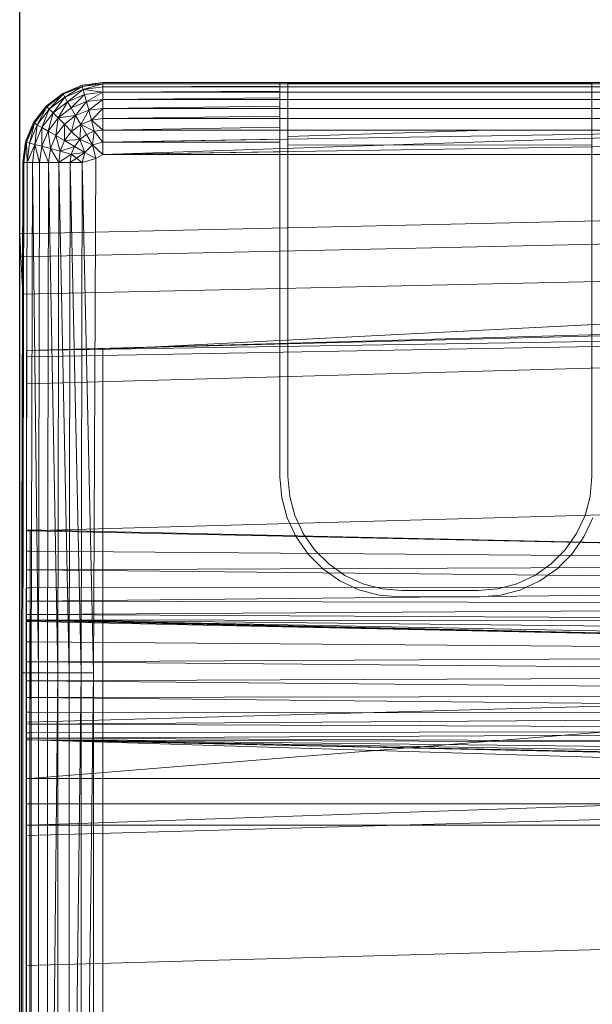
# Model space of a CAD drawing. Header units: metres. Extents: x 391.1 to 427.5, y 12.8 to 28.4.
# Tile 145 of 149: x 407.377 to 407.482, y 26.487 to 26.667. Entities that reach past the tile are written whole.
import ezdxf

# ---------------------------------------------------------------- set-up
doc = ezdxf.new("R2010")
doc.units = ezdxf.units.M
for name, color, linetype, lineweight in [('A-DETL-____-MBND', 7, 'Continuous', 18), ('A-WALL-____-MCUT', 7, 'Continuous', 25), ('A-WALL-____-OTLN', 7, 'Continuous', 25)]:
    doc.layers.add(name, color=color, linetype=linetype, lineweight=lineweight)

# ---------------------------------------------------------------- blocks, each defined once
blk = doc.blocks.new('Family - Evans PA-152028-03_TEL_P0A')
at = {"layer": 'A-WALL-____-MCUT', "color": 253, "true_color": 0xaaaaaa}
blk.add_line((1.66046, 0.2), (0, 0.2), dxfattribs=at)
at = {"layer": 'A-WALL-____-OTLN', "color": 253, "true_color": 0xaaaaaa}
blk.add_line((1.66046, 0.2), (0, 0.2), dxfattribs=at)
blk = doc.blocks.new('Family - Inodor PA-152192-03_TEL_P0A')
at = {"layer": 'A-DETL-____-MBND', "color": 253, "true_color": 0xaaaaaa}
for p, q in [((0.00789, 0.40094), (0.01142, 0.40241)), ((0.00789, 0.40094), (0.01142, 0.40241)), ((0.00789, 0.40094), (0.01142, 0.40241)), ((0.00789, 0.40094), (0.01142, 0.40241)), ((0.01147, 0.40221), (0.00789, 0.40094)), ((0.00789, 0.40094), (0.01147, 0.40221)), ((0.01147, 0.40221), (0.00799, 0.40077)), ((0.00799, 0.40077), (0.01147, 0.40221)), ((0.00799, 0.40077), (0.01147, 0.40221)), ((0.00829, 0.40025), (0.01147, 0.40221)), ((0.00829, 0.40025), (0.01147, 0.40221)), ((0.01142, 0.40241), (0.01521, 0.40291)), ((0.01142, 0.40241), (0.01521, 0.40291)), ((0.01142, 0.40241), (0.01521, 0.40291)), ((0.01142, 0.40241), (0.01521, 0.40291)), ((0.01147, 0.40221), (0.01142, 0.40241)), ((0.01147, 0.40221), (0.01142, 0.40241)), ((0.01147, 0.40221), (0.01142, 0.40241)), ((0.01147, 0.40221), (0.01521, 0.40291)), ((0.01147, 0.40221), (0.01521, 0.40291)), ((0.01521, 0.40271), (0.01147, 0.40221)), ((0.01521, 0.40271), (0.01147, 0.40221)), ((0.01147, 0.40221), (0.01521, 0.40271)), ((0.01163, 0.40164), (0.01147, 0.40221)), ((0.01163, 0.40164), (0.01147, 0.40221)), ((0.01163, 0.40164), (0.01147, 0.40221)), ((0.01163, 0.40164), (0.01521, 0.40271)), ((0.01163, 0.40164), (0.01521, 0.40271)), ((0.01521, 0.40211), (0.01163, 0.40164)), ((0.01521, 0.40211), (0.01163, 0.40164)), ((0.01163, 0.40164), (0.01521, 0.40211)), ((0.01521, 0.40291), (0.15024, 0.40291)), ((0.01521, 0.40291), (0.15024, 0.40291)), ((0.01521, 0.40271), (0.01521, 0.40291)), ((0.01521, 0.40291), (0.15024, 0.40291)), ((0.15024, 0.40291), (0.01521, 0.40291)), ((0.01521, 0.40291), (0.01521, 0.40271)), ((0.01521, 0.40271), (0.01521, 0.40291)), ((0.01521, 0.40271), (0.04768, 0.40275)), ((0.01521, 0.40271), (0.04768, 0.40275)), ((0.15024, 0.40271), (0.01521, 0.40271)), ((0.01521, 0.40211), (0.01521, 0.40271)), ((0.04768, 0.40271), (0.01521, 0.40271)), ((0.01521, 0.40211), (0.01521, 0.40271)), ((0.01521, 0.40271), (0.04768, 0.40271)), ((0.01521, 0.40211), (0.01521, 0.40271)), ((0.01521, 0.40211), (0.04768, 0.40225)), ((0.01521, 0.40211), (0.04768, 0.40225)), ((0.15024, 0.40211), (0.01521, 0.40211)), ((0.01521, 0.40114), (0.01521, 0.40211)), ((0.04768, 0.40211), (0.01521, 0.40211)), ((0.01521, 0.40114), (0.01521, 0.40211)), ((0.01521, 0.40211), (0.04768, 0.40211)), ((0.01521, 0.40114), (0.01521, 0.40211)), ((0.10628, 0.4029), (0.04768, 0.4029)), ((0.04768, 0.4029), (0.04768, 0.40275)), ((0.04768, 0.40271), (0.04768, 0.40275)), ((0.04768, 0.40225), (0.04768, 0.40271)), ((0.04768, 0.40211), (0.04768, 0.40225)), ((0.04768, 0.40137), (0.04768, 0.40211)), ((0.04914, 0.40281), (0.04914, 0.33079)), ((0.04914, 0.40271), (0.04914, 0.40281)), ((0.04914, 0.40281), (0.10482, 0.40281)), ((0.04914, 0.40211), (0.04914, 0.40271)), ((0.10482, 0.40271), (0.04914, 0.40271)), ((0.04914, 0.40114), (0.04914, 0.40211)), ((0.10482, 0.40211), (0.04914, 0.40211)), ((0.10482, 0.33079), (0.10482, 0.40281)), ((0.10482, 0.40281), (0.10482, 0.40271)), ((0.10482, 0.40271), (0.10482, 0.40211)), ((0.10482, 0.40211), (0.10482, 0.40114)), ((0.00485, 0.39862), (0.00789, 0.40094)), ((0.00485, 0.39862), (0.00789, 0.40094)), ((0.00485, 0.39862), (0.00789, 0.40094)), ((0.00485, 0.39862), (0.00789, 0.40094)), ((0.00799, 0.40077), (0.00485, 0.39862)), ((0.00485, 0.39862), (0.00799, 0.40077)), ((0.00799, 0.40077), (0.005, 0.39847)), ((0.005, 0.39847), (0.00799, 0.40077)), ((0.005, 0.39847), (0.00799, 0.40077)), ((0.00542, 0.39805), (0.00799, 0.40077)), ((0.00542, 0.39805), (0.00799, 0.40077)), ((0.00829, 0.40025), (0.00542, 0.39805)), ((0.00829, 0.40025), (0.00542, 0.39805)), ((0.00542, 0.39805), (0.00829, 0.40025)), ((0.00611, 0.39736), (0.00829, 0.40025)), ((0.00611, 0.39736), (0.00829, 0.40025)), ((0.00799, 0.40077), (0.00789, 0.40094)), ((0.00799, 0.40077), (0.00789, 0.40094)), ((0.00799, 0.40077), (0.00789, 0.40094)), ((0.00829, 0.40025), (0.00799, 0.40077)), ((0.00829, 0.40025), (0.00799, 0.40077)), ((0.00829, 0.40025), (0.00799, 0.40077)), ((0.01163, 0.40164), (0.00829, 0.40025)), ((0.01163, 0.40164), (0.00829, 0.40025)), ((0.00829, 0.40025), (0.01163, 0.40164)), ((0.00877, 0.39941), (0.00829, 0.40025)), ((0.00877, 0.39941), (0.00829, 0.40025)), ((0.00877, 0.39941), (0.00829, 0.40025)), ((0.00877, 0.39941), (0.01163, 0.40164)), ((0.00877, 0.39941), (0.01163, 0.40164)), ((0.01188, 0.4007), (0.00877, 0.39941)), ((0.01188, 0.4007), (0.00877, 0.39941)), ((0.00877, 0.39941), (0.01188, 0.4007)), ((0.00943, 0.39827), (0.01188, 0.4007)), ((0.00943, 0.39827), (0.01188, 0.4007)), ((0.01188, 0.4007), (0.01163, 0.40164)), ((0.01521, 0.40114), (0.01163, 0.40164)), ((0.01521, 0.40114), (0.01163, 0.40164)), ((0.01188, 0.4007), (0.01163, 0.40164)), ((0.01188, 0.4007), (0.01163, 0.40164)), ((0.01521, 0.40114), (0.01188, 0.4007)), ((0.01521, 0.40114), (0.01188, 0.4007)), ((0.01188, 0.4007), (0.01521, 0.40114)), ((0.01222, 0.39942), (0.01188, 0.4007)), ((0.01222, 0.39942), (0.01188, 0.4007)), ((0.01222, 0.39942), (0.01188, 0.4007)), ((0.01222, 0.39942), (0.01521, 0.40114)), ((0.01222, 0.39942), (0.01521, 0.40114)), ((0.01521, 0.40114), (0.04768, 0.40137)), ((0.01521, 0.40114), (0.04768, 0.40137)), ((0.15024, 0.40114), (0.01521, 0.40114)), ((0.01521, 0.39982), (0.01521, 0.40114)), ((0.04768, 0.40114), (0.01521, 0.40114)), ((0.01521, 0.39982), (0.01521, 0.40114)), ((0.01521, 0.40114), (0.04768, 0.40114)), ((0.01521, 0.39982), (0.01521, 0.40114)), ((0.01521, 0.39982), (0.04768, 0.40013)), ((0.01521, 0.39982), (0.04768, 0.40013)), ((0.04768, 0.40114), (0.04768, 0.40137)), ((0.04768, 0.40013), (0.04768, 0.40114)), ((0.04768, 0.39982), (0.04768, 0.40013)), ((0.04914, 0.39982), (0.04914, 0.40114)), ((0.10482, 0.40114), (0.04914, 0.40114)), ((0.10482, 0.40114), (0.10482, 0.39982)), ((0.00253, 0.39558), (0.00485, 0.39862)), ((0.00253, 0.39558), (0.00485, 0.39862)), ((0.00253, 0.39558), (0.00485, 0.39862)), ((0.00253, 0.39558), (0.00485, 0.39862)), ((0.0027, 0.39548), (0.00485, 0.39862)), ((0.0027, 0.39548), (0.00485, 0.39862)), ((0.005, 0.39847), (0.0027, 0.39548)), ((0.005, 0.39847), (0.0027, 0.39548)), ((0.0027, 0.39548), (0.005, 0.39847)), ((0.00322, 0.39518), (0.005, 0.39847)), ((0.00322, 0.39518), (0.005, 0.39847)), ((0.005, 0.39847), (0.00485, 0.39862)), ((0.005, 0.39847), (0.00485, 0.39862)), ((0.005, 0.39847), (0.00485, 0.39862)), ((0.00542, 0.39805), (0.005, 0.39847)), ((0.00542, 0.39805), (0.005, 0.39847)), ((0.00542, 0.39805), (0.005, 0.39847)), ((0.00877, 0.39941), (0.00611, 0.39736)), ((0.00877, 0.39941), (0.00611, 0.39736)), ((0.00611, 0.39736), (0.00877, 0.39941)), ((0.00704, 0.39643), (0.00877, 0.39941)), ((0.00704, 0.39643), (0.00877, 0.39941)), ((0.00943, 0.39827), (0.00877, 0.39941)), ((0.00943, 0.39827), (0.00877, 0.39941)), ((0.00943, 0.39827), (0.00877, 0.39941)), ((0.01222, 0.39942), (0.00943, 0.39827)), ((0.01222, 0.39942), (0.00943, 0.39827)), ((0.00943, 0.39827), (0.01222, 0.39942)), ((0.01025, 0.39686), (0.01222, 0.39942)), ((0.01025, 0.39686), (0.01222, 0.39942)), ((0.01521, 0.39982), (0.01222, 0.39942)), ((0.01521, 0.39982), (0.01222, 0.39942)), ((0.01222, 0.39942), (0.01521, 0.39982)), ((0.01264, 0.39785), (0.01222, 0.39942)), ((0.01264, 0.39785), (0.01222, 0.39942)), ((0.01264, 0.39785), (0.01222, 0.39942)), ((0.01264, 0.39785), (0.01521, 0.39982)), ((0.01264, 0.39785), (0.01521, 0.39982)), ((0.15024, 0.39982), (0.01521, 0.39982)), ((0.01521, 0.39819), (0.01521, 0.39982)), ((0.04768, 0.39982), (0.01521, 0.39982)), ((0.01521, 0.39819), (0.01521, 0.39982)), ((0.01521, 0.39982), (0.04768, 0.39982)), ((0.01521, 0.39819), (0.01521, 0.39982)), ((0.01521, 0.39819), (0.04768, 0.39858)), ((0.01521, 0.39819), (0.04768, 0.39858)), ((0.04768, 0.39858), (0.04768, 0.39982)), ((0.04768, 0.39819), (0.04768, 0.39858)), ((0.04914, 0.39819), (0.04914, 0.39982)), ((0.10482, 0.39982), (0.04914, 0.39982)), ((0.10482, 0.39982), (0.10482, 0.39819)), ((0.00542, 0.39805), (0.00322, 0.39518)), ((0.00542, 0.39805), (0.00322, 0.39518)), ((0.00322, 0.39518), (0.00542, 0.39805)), ((0.00406, 0.3947), (0.00542, 0.39805)), ((0.00406, 0.3947), (0.00542, 0.39805)), ((0.00611, 0.39736), (0.00406, 0.3947)), ((0.00611, 0.39736), (0.00406, 0.3947)), ((0.00406, 0.3947), (0.00611, 0.39736)), ((0.0052, 0.39404), (0.00611, 0.39736)), ((0.0052, 0.39404), (0.00611, 0.39736)), ((0.00611, 0.39736), (0.00542, 0.39805)), ((0.00611, 0.39736), (0.00542, 0.39805)), ((0.00611, 0.39736), (0.00542, 0.39805)), ((0.00704, 0.39643), (0.00611, 0.39736)), ((0.00704, 0.39643), (0.00611, 0.39736)), ((0.00704, 0.39643), (0.00611, 0.39736)), ((0.00943, 0.39827), (0.00704, 0.39643)), ((0.00943, 0.39827), (0.00704, 0.39643)), ((0.00704, 0.39643), (0.00943, 0.39827)), ((0.01025, 0.39686), (0.00704, 0.39643)), ((0.00704, 0.39643), (0.01025, 0.39686)), ((0.01025, 0.39686), (0.00819, 0.39528)), ((0.00819, 0.39528), (0.01025, 0.39686)), ((0.00819, 0.39528), (0.01025, 0.39686)), ((0.01025, 0.39686), (0.00943, 0.39827)), ((0.01025, 0.39686), (0.00943, 0.39827)), ((0.01025, 0.39686), (0.00943, 0.39827)), ((0.00952, 0.39395), (0.01025, 0.39686)), ((0.00952, 0.39395), (0.01025, 0.39686)), ((0.01264, 0.39785), (0.01025, 0.39686)), ((0.01264, 0.39785), (0.01025, 0.39686)), ((0.01025, 0.39686), (0.01264, 0.39785)), ((0.01119, 0.39523), (0.01025, 0.39686)), ((0.01119, 0.39523), (0.01025, 0.39686)), ((0.01119, 0.39523), (0.01025, 0.39686)), ((0.01119, 0.39523), (0.01264, 0.39785)), ((0.01119, 0.39523), (0.01264, 0.39785)), ((0.01521, 0.39819), (0.01264, 0.39785)), ((0.01521, 0.39819), (0.01264, 0.39785)), ((0.01264, 0.39785), (0.01521, 0.39819)), ((0.01313, 0.39603), (0.01264, 0.39785)), ((0.01313, 0.39603), (0.01264, 0.39785)), ((0.01313, 0.39603), (0.01264, 0.39785)), ((0.01313, 0.39603), (0.01521, 0.39819)), ((0.01313, 0.39603), (0.01521, 0.39819)), ((0.15024, 0.39819), (0.01521, 0.39819)), ((0.01521, 0.39631), (0.01521, 0.39819)), ((0.04768, 0.39819), (0.01521, 0.39819)), ((0.01521, 0.39631), (0.01521, 0.39819)), ((0.01521, 0.39819), (0.04768, 0.39819)), ((0.01521, 0.39631), (0.01521, 0.39819)), ((0.01521, 0.39631), (0.04768, 0.39676)), ((0.01521, 0.39631), (0.04768, 0.39676)), ((0.04768, 0.39676), (0.04768, 0.39819)), ((0.04768, 0.39631), (0.04768, 0.39676)), ((0.04914, 0.39631), (0.04914, 0.39819)), ((0.10482, 0.39819), (0.04914, 0.39819)), ((0.10482, 0.39819), (0.10482, 0.39631)), ((0.00106, 0.39205), (0.00253, 0.39558)), ((0.00106, 0.39205), (0.00253, 0.39558)), ((0.00106, 0.39205), (0.00253, 0.39558)), ((0.00106, 0.39205), (0.00253, 0.39558)), ((0.00126, 0.392), (0.00253, 0.39558)), ((0.00126, 0.392), (0.00253, 0.39558)), ((0.0027, 0.39548), (0.00126, 0.392)), ((0.0027, 0.39548), (0.00126, 0.392)), ((0.00126, 0.392), (0.0027, 0.39548)), ((0.00183, 0.39184), (0.0027, 0.39548)), ((0.00183, 0.39184), (0.0027, 0.39548)), ((0.00322, 0.39518), (0.00183, 0.39184)), ((0.00322, 0.39518), (0.00183, 0.39184)), ((0.00183, 0.39184), (0.00322, 0.39518)), ((0.0027, 0.39548), (0.00253, 0.39558)), ((0.0027, 0.39548), (0.00253, 0.39558)), ((0.0027, 0.39548), (0.00253, 0.39558)), ((0.00322, 0.39518), (0.0027, 0.39548)), ((0.00322, 0.39518), (0.0027, 0.39548)), ((0.00322, 0.39518), (0.0027, 0.39548)), ((0.00277, 0.39159), (0.00322, 0.39518)), ((0.00277, 0.39159), (0.00322, 0.39518)), ((0.00406, 0.3947), (0.00322, 0.39518)), ((0.00406, 0.3947), (0.00322, 0.39518)), ((0.00406, 0.3947), (0.00322, 0.39518)), ((0.00704, 0.39643), (0.0052, 0.39404)), ((0.00704, 0.39643), (0.0052, 0.39404)), ((0.0052, 0.39404), (0.00704, 0.39643)), ((0.00661, 0.39322), (0.00704, 0.39643)), ((0.00661, 0.39322), (0.00704, 0.39643)), ((0.00819, 0.39528), (0.00661, 0.39322)), ((0.00819, 0.39528), (0.00661, 0.39322)), ((0.00661, 0.39322), (0.00819, 0.39528)), ((0.00819, 0.39528), (0.00704, 0.39643)), ((0.00819, 0.39528), (0.00704, 0.39643)), ((0.00819, 0.39528), (0.00704, 0.39643)), ((0.00952, 0.39395), (0.00819, 0.39528)), ((0.00952, 0.39395), (0.00819, 0.39528)), ((0.00952, 0.39395), (0.00819, 0.39528)), ((0.00824, 0.39228), (0.00819, 0.39528)), ((0.00824, 0.39228), (0.00819, 0.39528)), ((0.01119, 0.39523), (0.00952, 0.39395)), ((0.01119, 0.39523), (0.00952, 0.39395)), ((0.00952, 0.39395), (0.01119, 0.39523)), ((0.01099, 0.39248), (0.01119, 0.39523)), ((0.01099, 0.39248), (0.01119, 0.39523)), ((0.01313, 0.39603), (0.01119, 0.39523)), ((0.01313, 0.39603), (0.01119, 0.39523)), ((0.01119, 0.39523), (0.01313, 0.39603)), ((0.01223, 0.39343), (0.01119, 0.39523)), ((0.01367, 0.39402), (0.01119, 0.39523)), ((0.01367, 0.39402), (0.01119, 0.39523)), ((0.01223, 0.39343), (0.01119, 0.39523)), ((0.01223, 0.39343), (0.01119, 0.39523)), ((0.01521, 0.39631), (0.01313, 0.39603)), ((0.01521, 0.39631), (0.01313, 0.39603)), ((0.01313, 0.39603), (0.01521, 0.39631)), ((0.01313, 0.39603), (0.01367, 0.39402)), ((0.01521, 0.39423), (0.01313, 0.39603)), ((0.01367, 0.39402), (0.01313, 0.39603)), ((0.01521, 0.39423), (0.01313, 0.39603)), ((0.01367, 0.39402), (0.01313, 0.39603)), ((0.15024, 0.39631), (0.01521, 0.39631)), ((0.01521, 0.39423), (0.01521, 0.39631)), ((0.04768, 0.39631), (0.01521, 0.39631)), ((0.01521, 0.39423), (0.01521, 0.39631)), ((0.01521, 0.39631), (0.04768, 0.39631)), ((0.01521, 0.39423), (0.01521, 0.39631)), ((0.01521, 0.39423), (0.04768, 0.39473)), ((0.01521, 0.39423), (0.04768, 0.39473)), ((0.04768, 0.39473), (0.04768, 0.39631)), ((0.04768, 0.39423), (0.04768, 0.39473)), ((0.04914, 0.39423), (0.04914, 0.39631)), ((0.10482, 0.39631), (0.04914, 0.39631)), ((0.10482, 0.39631), (0.10482, 0.39424)), ((0.00406, 0.3947), (0.00277, 0.39159)), ((0.00406, 0.3947), (0.00277, 0.39159)), ((0.00277, 0.39159), (0.00406, 0.3947)), ((0.00405, 0.39125), (0.00406, 0.3947)), ((0.00405, 0.39125), (0.00406, 0.3947)), ((0.0052, 0.39404), (0.00405, 0.39125)), ((0.0052, 0.39404), (0.00405, 0.39125)), ((0.00405, 0.39125), (0.0052, 0.39404)), ((0.0052, 0.39404), (0.00406, 0.3947)), ((0.0052, 0.39404), (0.00406, 0.3947)), ((0.0052, 0.39404), (0.00406, 0.3947)), ((0.00661, 0.39322), (0.0052, 0.39404)), ((0.00661, 0.39322), (0.0052, 0.39404)), ((0.00661, 0.39322), (0.0052, 0.39404)), ((0.00562, 0.39083), (0.0052, 0.39404)), ((0.00562, 0.39083), (0.0052, 0.39404)), ((0.00661, 0.39322), (0.00562, 0.39083)), ((0.00661, 0.39322), (0.00562, 0.39083)), ((0.00562, 0.39083), (0.00661, 0.39322)), ((0.00824, 0.39228), (0.00661, 0.39322)), ((0.00824, 0.39228), (0.00661, 0.39322)), ((0.00824, 0.39228), (0.00661, 0.39322)), ((0.00744, 0.39034), (0.00661, 0.39322)), ((0.00744, 0.39034), (0.00661, 0.39322)), ((0.00952, 0.39395), (0.00824, 0.39228)), ((0.00952, 0.39395), (0.00824, 0.39228)), ((0.00824, 0.39228), (0.00952, 0.39395)), ((0.01099, 0.39248), (0.00952, 0.39395)), ((0.01099, 0.39248), (0.00952, 0.39395)), ((0.01099, 0.39248), (0.00952, 0.39395)), ((0.01223, 0.39343), (0.01099, 0.39248)), ((0.01223, 0.39343), (0.01099, 0.39248)), ((0.01099, 0.39248), (0.01223, 0.39343)), ((0.01367, 0.39402), (0.01223, 0.39343)), ((0.01367, 0.39402), (0.01223, 0.39343)), ((0.01223, 0.39343), (0.01367, 0.39402)), ((0.01334, 0.39151), (0.01223, 0.39343)), ((0.01334, 0.39151), (0.01223, 0.39343)), ((0.01334, 0.39151), (0.01223, 0.39343)), ((0.01367, 0.39402), (0.01334, 0.39151)), ((0.01334, 0.39151), (0.01367, 0.39402)), ((0.01334, 0.39151), (0.01367, 0.39402)), ((0.01521, 0.39423), (0.01367, 0.39402)), ((0.01521, 0.39423), (0.01367, 0.39402)), ((0.01367, 0.39402), (0.01521, 0.39423)), ((0.01521, 0.39201), (0.01367, 0.39402)), ((0.01521, 0.39201), (0.01367, 0.39402)), ((0.01521, 0.39201), (0.01367, 0.39402)), ((0.15024, 0.39423), (0.01521, 0.39423)), ((0.01521, 0.39201), (0.01521, 0.39423)), ((0.15024, 0.39423), (0.01521, 0.39201)), ((0.15024, 0.39423), (0.01521, 0.38973)), ((0.04768, 0.39423), (0.01521, 0.39423)), ((0.01521, 0.39201), (0.01521, 0.39423)), ((0.01521, 0.39423), (0.04768, 0.39423)), ((0.01521, 0.39201), (0.01521, 0.39423)), ((0.04768, 0.39254), (0.04768, 0.39423)), ((0.04914, 0.39307), (0.04914, 0.39423)), ((0.08581, 0.39423), (0.04914, 0.39307)), ((0.08581, 0.39423), (0.04914, 0.39423)), ((0.04914, 0.39144), (0.04914, 0.39307)), ((0.10482, 0.39424), (0.08581, 0.39423)), ((0.10482, 0.39424), (0.10482, 0.39149)), ((0.00056, 0.38826), (0.00106, 0.39205)), ((0.00056, 0.38826), (0.00106, 0.39205)), ((0.00056, 0.38826), (0.00106, 0.39205)), ((0.00056, 0.38826), (0.00106, 0.39205)), ((0.00076, 0.38826), (0.00106, 0.39205)), ((0.00076, 0.38826), (0.00106, 0.39205)), ((0.00126, 0.392), (0.00076, 0.38826)), ((0.00126, 0.392), (0.00076, 0.38826)), ((0.00076, 0.38826), (0.00126, 0.392)), ((0.00126, 0.392), (0.00106, 0.39205)), ((0.00126, 0.392), (0.00106, 0.39205)), ((0.00126, 0.392), (0.00106, 0.39205)), ((0.00183, 0.39184), (0.00126, 0.392)), ((0.00183, 0.39184), (0.00126, 0.392)), ((0.00183, 0.39184), (0.00126, 0.392)), ((0.00136, 0.38826), (0.00126, 0.392)), ((0.00136, 0.38826), (0.00126, 0.392)), ((0.00183, 0.39184), (0.00136, 0.38826)), ((0.00183, 0.39184), (0.00136, 0.38826)), ((0.00136, 0.38826), (0.00183, 0.39184)), ((0.00277, 0.39159), (0.00136, 0.38826)), ((0.00136, 0.38826), (0.00277, 0.39159)), ((0.00277, 0.39159), (0.00183, 0.39184)), ((0.00277, 0.39159), (0.00183, 0.39184)), ((0.00277, 0.39159), (0.00183, 0.39184)), ((0.00277, 0.39159), (0.00233, 0.38826)), ((0.00233, 0.38826), (0.00277, 0.39159)), ((0.00233, 0.38826), (0.00277, 0.39159)), ((0.00405, 0.39125), (0.00277, 0.39159)), ((0.00405, 0.39125), (0.00277, 0.39159)), ((0.00405, 0.39125), (0.00277, 0.39159)), ((0.00365, 0.38826), (0.00277, 0.39159)), ((0.00365, 0.38826), (0.00277, 0.39159)), ((0.00405, 0.39125), (0.00365, 0.38826)), ((0.00405, 0.39125), (0.00365, 0.38826)), ((0.00365, 0.38826), (0.00405, 0.39125)), ((0.00562, 0.39083), (0.00405, 0.39125)), ((0.00562, 0.39083), (0.00405, 0.39125)), ((0.00562, 0.39083), (0.00405, 0.39125)), ((0.00528, 0.38826), (0.00405, 0.39125)), ((0.00528, 0.38826), (0.00405, 0.39125)), ((0.00824, 0.39228), (0.00744, 0.39034)), ((0.00824, 0.39228), (0.00744, 0.39034)), ((0.00744, 0.39034), (0.00824, 0.39228)), ((0.01004, 0.39124), (0.00744, 0.39034)), ((0.00744, 0.39034), (0.01004, 0.39124)), ((0.01099, 0.39248), (0.00824, 0.39228)), ((0.00824, 0.39228), (0.01099, 0.39248)), ((0.01004, 0.39124), (0.00824, 0.39228)), ((0.01004, 0.39124), (0.00824, 0.39228)), ((0.01004, 0.39124), (0.00824, 0.39228)), ((0.01004, 0.39124), (0.00945, 0.3898)), ((0.00945, 0.3898), (0.01004, 0.39124)), ((0.00945, 0.3898), (0.01004, 0.39124)), ((0.01099, 0.39248), (0.01004, 0.39124)), ((0.01004, 0.39124), (0.01099, 0.39248)), ((0.01004, 0.39124), (0.01099, 0.39248)), ((0.01196, 0.39013), (0.01004, 0.39124)), ((0.01196, 0.39013), (0.01004, 0.39124)), ((0.01196, 0.39013), (0.01004, 0.39124)), ((0.01334, 0.39151), (0.01099, 0.39248)), ((0.01196, 0.39013), (0.01099, 0.39248)), ((0.01334, 0.39151), (0.01099, 0.39248)), ((0.01196, 0.39013), (0.01099, 0.39248)), ((0.01334, 0.39151), (0.01099, 0.39248)), ((0.01196, 0.39013), (0.01099, 0.39248)), ((0.01334, 0.39151), (0.01196, 0.39013)), ((0.01334, 0.39151), (0.01196, 0.39013)), ((0.01196, 0.39013), (0.01334, 0.39151)), ((0.01521, 0.39201), (0.01334, 0.39151)), ((0.01521, 0.39201), (0.01334, 0.39151)), ((0.01334, 0.39151), (0.01521, 0.39201)), ((0.01521, 0.38973), (0.01334, 0.39151)), ((0.01334, 0.39151), (0.01394, 0.38899)), ((0.01521, 0.38973), (0.01334, 0.39151)), ((0.01394, 0.38899), (0.01334, 0.39151)), ((0.01521, 0.38973), (0.01334, 0.39151)), ((0.01394, 0.38899), (0.01334, 0.39151)), ((0.01521, 0.39201), (0.04768, 0.39254)), ((0.01521, 0.39201), (0.04768, 0.39254)), ((0.01521, 0.38973), (0.01521, 0.39201)), ((0.04768, 0.39198), (0.01521, 0.39201)), ((0.01521, 0.38973), (0.01521, 0.39201)), ((0.01521, 0.39201), (0.04768, 0.39198)), ((0.01521, 0.38973), (0.01521, 0.39201)), ((0.15121, 0.39188), (0.01521, 0.38973)), ((0.04768, 0.39198), (0.04768, 0.39254)), ((0.04768, 0.39024), (0.04768, 0.39198)), ((0.10482, 0.39149), (0.04914, 0.39144)), ((0.04914, 0.33079), (0.04914, 0.39144)), ((0.10482, 0.39149), (0.10482, 0.33079)), ((0.00562, 0.39083), (0.00528, 0.38826)), ((0.00562, 0.39083), (0.00528, 0.38826)), ((0.00528, 0.38826), (0.00562, 0.39083)), ((0.00744, 0.39034), (0.00562, 0.39083)), ((0.00744, 0.39034), (0.00562, 0.39083)), ((0.00744, 0.39034), (0.00562, 0.39083)), ((0.00716, 0.38826), (0.00562, 0.39083)), ((0.00716, 0.38826), (0.00562, 0.39083)), ((0.00744, 0.39034), (0.00716, 0.38826)), ((0.00744, 0.39034), (0.00716, 0.38826)), ((0.00716, 0.38826), (0.00744, 0.39034)), ((0.00945, 0.3898), (0.00716, 0.38826)), ((0.00716, 0.38826), (0.00945, 0.3898)), ((0.00945, 0.3898), (0.00744, 0.39034)), ((0.00945, 0.3898), (0.00744, 0.39034)), ((0.00945, 0.3898), (0.00744, 0.39034)), ((0.01196, 0.39013), (0.00924, 0.38826)), ((0.00945, 0.3898), (0.00924, 0.38826)), ((0.00924, 0.38826), (0.00945, 0.3898)), ((0.00924, 0.38826), (0.00945, 0.3898)), ((0.01196, 0.39013), (0.00945, 0.3898)), ((0.01196, 0.39013), (0.00945, 0.3898)), ((0.01196, 0.39013), (0.00945, 0.3898)), ((0.01146, 0.38826), (0.00945, 0.3898)), ((0.01196, 0.39013), (0.01146, 0.38826)), ((0.01394, 0.38899), (0.01196, 0.39013)), ((0.01394, 0.38899), (0.01196, 0.39013)), ((0.01521, 0.38973), (0.01394, 0.38899)), ((0.01521, 0.38973), (0.01394, 0.38899)), ((0.01394, 0.38899), (0.01521, 0.38973)), ((0.01521, 0.38973), (0.04768, 0.39024)), ((0.01521, 0.38973), (0.04768, 0.39024)), ((0.15024, 0.38973), (0.01521, 0.38973)), ((0.04768, 0.38973), (0.01521, 0.38973)), ((0.01521, 0.38973), (0.04768, 0.38973)), ((0.04768, 0.38973), (0.04768, 0.39024)), ((0.04768, 0.38917), (0.04768, 0.38973)), ((0.00036, 0.29485), (0.00056, 0.38826)), ((0.00036, 0.29485), (0.00056, 0.38826)), ((0.00056, 0.01465), (0.00056, 0.38826)), ((0.00056, 0.01465), (0.00056, 0.38826)), ((0.00076, 0.38826), (0.00056, 0.38826)), ((0.00076, 0.38826), (0.00056, 0.29485)), ((0.00076, 0.38826), (0.00056, 0.38826)), ((0.00076, 0.38826), (0.00056, 0.29485)), ((0.00076, 0.38826), (0.00056, 0.38826)), ((0.00056, 0.29485), (0.00056, 0.38826)), ((0.00056, 0.29485), (0.00056, 0.38826)), ((0.00076, 0.38826), (0.00056, 0.29485)), ((0.00136, 0.38826), (0.00076, 0.38826)), ((0.00136, 0.38826), (0.00076, 0.38826)), ((0.00136, 0.38826), (0.00076, 0.38826)), ((0.00136, 0.38826), (0.00116, 0.29485)), ((0.00136, 0.38826), (0.00116, 0.29485)), ((0.00136, 0.38826), (0.00116, 0.29485)), ((0.00233, 0.38826), (0.00136, 0.38826)), ((0.00233, 0.38826), (0.00136, 0.38826)), ((0.00233, 0.38826), (0.00136, 0.38826)), ((0.00233, 0.38826), (0.00213, 0.29485)), ((0.00233, 0.38826), (0.00213, 0.29485)), ((0.00213, 0.29485), (0.00233, 0.38826)), ((0.00365, 0.38826), (0.00233, 0.38826)), ((0.00365, 0.38826), (0.00233, 0.38826)), ((0.00365, 0.38826), (0.00233, 0.38826)), ((0.00345, 0.29485), (0.00233, 0.38826)), ((0.00345, 0.29485), (0.00233, 0.38826)), ((0.00365, 0.38826), (0.00345, 0.29485)), ((0.00365, 0.38826), (0.00345, 0.29485)), ((0.00365, 0.38826), (0.00345, 0.29485)), ((0.00528, 0.38826), (0.00365, 0.38826)), ((0.00528, 0.38826), (0.00365, 0.38826)), ((0.00528, 0.38826), (0.00365, 0.38826)), ((0.00528, 0.38826), (0.00508, 0.29485)), ((0.00528, 0.38826), (0.00508, 0.29485)), ((0.00508, 0.29485), (0.00528, 0.38826)), ((0.00716, 0.38826), (0.00528, 0.38826)), ((0.00716, 0.38826), (0.00528, 0.38826)), ((0.00716, 0.38826), (0.00528, 0.38826)), ((0.00696, 0.29485), (0.00528, 0.38826)), ((0.00696, 0.29485), (0.00528, 0.38826)), ((0.00716, 0.38826), (0.00696, 0.29485)), ((0.00716, 0.38826), (0.00696, 0.29485)), ((0.00696, 0.29485), (0.00716, 0.38826)), ((0.00924, 0.38826), (0.00716, 0.38826)), ((0.00924, 0.38826), (0.00716, 0.38826)), ((0.00924, 0.38826), (0.00716, 0.38826)), ((0.00904, 0.29485), (0.00716, 0.38826)), ((0.00904, 0.29485), (0.00716, 0.38826)), ((0.00924, 0.38826), (0.00904, 0.29485)), ((0.00924, 0.38826), (0.00904, 0.29485)), ((0.00904, 0.29485), (0.00924, 0.38826)), ((0.01146, 0.38826), (0.00924, 0.38826)), ((0.01146, 0.38826), (0.00924, 0.38826)), ((0.01126, 0.29485), (0.00924, 0.38826)), ((0.01126, 0.29485), (0.00924, 0.38826)), ((0.01146, 0.38826), (0.01126, 0.29485)), ((0.01146, 0.38826), (0.01126, 0.29485)), ((0.01126, 0.29485), (0.01146, 0.38826)), ((0.01394, 0.38899), (0.01146, 0.38826)), ((0.01394, 0.38899), (0.01146, 0.38826)), ((0.01354, 0.29485), (0.01146, 0.38826)), ((0.01354, 0.29485), (0.01146, 0.38826)), ((0.01354, 0.29485), (0.01146, 0.38826)), ((0.01354, 0.29485), (0.01394, 0.38899)), ((0.01394, 0.38899), (0.01354, 0.29485)), ((0.01394, 0.38899), (0.01354, 0.29485)), ((0.04768, 0.38917), (0.04768, 0.33073)), ((0.31954, 0.38234), (0, 0.37522)), ((0.31954, 0.38234), (0, 0.37522)), ((0.31971, 0.37812), (0.00022, 0.371)), ((0.31971, 0.37812), (0.00022, 0.371)), ((0, 0.37522), (0.00022, 0.371)), ((0.00022, 0.371), (0, 0.37522)), ((0, 0.37522), (0, 0.371)), ((0, 0.371), (0, 0.37522)), ((0, 0.371), (0, 0.36417)), ((0, 0.36417), (0, 0.371)), ((0.00022, 0.371), (0.00056, 0.36417)), ((0.00056, 0.36417), (0.00022, 0.371)), ((0.31998, 0.37128), (0.00056, 0.36417)), ((0.31998, 0.37128), (0.00056, 0.36417)), ((0.00127, 0.35389), (0.51095, 0.36797)), ((0.51095, 0.36678), (0.00127, 0.35389)), ((0, 0.36417), (0, 0.03582)), ((0, 0.03582), (0, 0.36417)), ((0.00056, 0.36417), (0.00056, 0.03582)), ((0.00056, 0.03582), (0.00056, 0.36417)), ((0.01521, 0.35403), (0.17966, 0.3624)), ((0.51095, 0.36184), (0.00127, 0.35389)), ((0.51095, 0.36184), (0.00127, 0.35271)), ((0.51095, 0.36184), (0.00127, 0.34776)), ((0.15161, 0.36098), (0.01521, 0.35403)), ((0.00127, 0.35271), (0.00127, 0.35389)), ((0.01521, 0.35403), (0.01521, 0.05064)), ((0.01521, 0.35403), (0.01521, 0.05064)), ((0.00127, 0.34776), (0.00127, 0.35271)), ((0.00127, 0.32087), (0.00127, 0.34776)), ((0.51095, 0.33495), (0.00127, 0.32087)), ((0.04768, 0.33073), (0.04801, 0.32692)), ((0.04914, 0.33079), (0.04946, 0.32716)), ((0.04946, 0.32716), (0.04914, 0.33079)), ((0.1045, 0.32716), (0.10482, 0.33079)), ((0.10482, 0.33079), (0.1045, 0.32716)), ((0.04801, 0.32692), (0.049, 0.32322)), ((0.04946, 0.32716), (0.0504, 0.32365)), ((0.0504, 0.32365), (0.04946, 0.32716)), ((0.10356, 0.32365), (0.1045, 0.32716)), ((0.1045, 0.32716), (0.10356, 0.32365)), ((0.049, 0.32322), (0.05033, 0.32038)), ((0.0504, 0.32365), (0.05194, 0.32035)), ((0.05194, 0.32035), (0.0504, 0.32365)), ((0.10202, 0.32035), (0.10356, 0.32365)), ((0.10356, 0.32365), (0.10202, 0.32035)), ((0.10334, 0.31974), (0.10496, 0.32322)), ((0.00127, 0.3209), (0.00127, 0.32102)), ((0.28182, 0.31489), (0.00127, 0.32102)), ((0.00192, 0.32088), (0.00127, 0.3209)), ((0.00127, 0.3209), (0.00192, 0.32088)), ((0.00127, 0.3209), (0.00127, 0.32089)), ((0.00192, 0.32088), (0.00127, 0.32089)), ((0.00127, 0.32089), (0.00192, 0.32088)), ((0.00127, 0.32089), (0.00127, 0.32088)), ((0.00192, 0.32088), (0.00127, 0.32088)), ((0.00192, 0.32088), (0.00127, 0.32088)), ((0.00127, 0.32088), (0.00127, 0.31714)), ((0.00127, 0.28584), (0.00127, 0.32087)), ((0.00192, 0.32088), (0.28182, 0.31489)), ((0.00192, 0.32088), (0.00192, 0.31713)), ((0.28182, 0.31489), (0.00192, 0.32088)), ((0.00192, 0.31713), (0.00192, 0.32088)), ((0.05033, 0.32038), (0.05048, 0.32006)), ((0.05048, 0.32006), (0.05062, 0.31974)), ((0.05062, 0.31974), (0.05282, 0.31661)), ((0.05194, 0.32035), (0.05403, 0.31737)), ((0.05403, 0.31737), (0.05194, 0.32035)), ((0.09993, 0.31737), (0.10202, 0.32035)), ((0.10202, 0.32035), (0.09993, 0.31737)), ((0.10114, 0.31661), (0.10334, 0.31974)), ((0.05403, 0.31737), (0.0566, 0.31479)), ((0.0566, 0.31479), (0.05403, 0.31737)), ((0.09736, 0.31479), (0.09993, 0.31737)), ((0.09993, 0.31737), (0.09736, 0.31479)), ((0.00192, 0.31713), (0.00127, 0.31714)), ((0.00127, 0.31714), (0.00192, 0.31713)), ((0.00127, 0.31714), (0.00127, 0.31713)), ((0.00192, 0.31713), (0.00127, 0.31713)), ((0.00127, 0.31713), (0.00192, 0.31713)), ((0.00127, 0.31713), (0.00127, 0.31712)), ((0.00192, 0.31713), (0.00127, 0.31712)), ((0.00192, 0.31713), (0.00127, 0.31712)), ((0.00127, 0.31712), (0.00127, 0.31371)), ((0.28182, 0.31489), (0.00192, 0.31713)), ((0.28182, 0.31489), (0.00192, 0.31713)), ((0.00192, 0.31371), (0.00192, 0.31713)), ((0.00192, 0.31713), (0.00192, 0.31371)), ((0.05282, 0.31661), (0.05553, 0.3139)), ((0.09843, 0.3139), (0.10114, 0.31661)), ((0.00192, 0.31371), (0.00127, 0.31371)), ((0.00127, 0.31371), (0.00192, 0.31371)), ((0.00127, 0.31371), (0.00127, 0.31371)), ((0.00192, 0.31371), (0.00127, 0.31371)), ((0.00192, 0.31371), (0.00127, 0.31371)), ((0.00127, 0.31371), (0.00127, 0.31044)), ((0.28182, 0.31489), (0.00192, 0.31371)), ((0.00192, 0.31371), (0.28182, 0.31489)), ((0.28181, 0.31079), (0.00192, 0.31371)), ((0.00192, 0.31371), (0.00192, 0.31043)), ((0.28181, 0.31079), (0.00192, 0.31371)), ((0.00192, 0.31043), (0.00192, 0.31371)), ((0.05553, 0.3139), (0.05867, 0.3117)), ((0.0566, 0.31479), (0.05958, 0.31271)), ((0.05958, 0.31271), (0.0566, 0.31479)), ((0.09438, 0.31271), (0.09736, 0.31479)), ((0.09736, 0.31479), (0.09438, 0.31271)), ((0.0953, 0.3117), (0.09843, 0.3139)), ((0.05958, 0.31271), (0.06288, 0.31117)), ((0.06288, 0.31117), (0.05958, 0.31271)), ((0.09108, 0.31117), (0.09438, 0.31271)), ((0.09438, 0.31271), (0.09108, 0.31117)), ((0.00192, 0.31043), (0.00127, 0.31044)), ((0.00192, 0.31043), (0.00127, 0.31044)), ((0.00127, 0.31044), (0.00127, 0.30801)), ((0.28181, 0.31079), (0.00192, 0.31043)), ((0.00192, 0.30799), (0.28181, 0.31079)), ((0.00192, 0.31043), (0.28181, 0.31079)), ((0.00192, 0.30799), (0.28181, 0.31079)), ((0.00192, 0.31043), (0.00192, 0.30799)), ((0.00192, 0.30799), (0.00192, 0.31043)), ((0.05867, 0.3117), (0.06214, 0.31008)), ((0.06214, 0.31008), (0.06584, 0.30909)), ((0.06288, 0.31117), (0.0664, 0.31023)), ((0.0664, 0.31023), (0.06288, 0.31117)), ((0.0664, 0.31023), (0.07002, 0.30991)), ((0.07002, 0.30991), (0.0664, 0.31023)), ((0.08394, 0.30991), (0.08757, 0.31023)), ((0.08757, 0.31023), (0.08394, 0.30991)), ((0.08757, 0.31023), (0.09108, 0.31117)), ((0.09108, 0.31117), (0.08757, 0.31023)), ((0.08812, 0.30909), (0.09182, 0.31008)), ((0.0953, 0.3117), (0.09182, 0.31008)), ((0.06584, 0.30909), (0.06966, 0.30876)), ((0.08431, 0.30876), (0.06966, 0.30876)), ((0.07002, 0.30991), (0.08394, 0.30991)), ((0.08394, 0.30991), (0.07002, 0.30991)), ((0.08431, 0.30876), (0.08812, 0.30909)), ((0.00192, 0.30799), (0.00127, 0.30801)), ((0.00192, 0.30799), (0.00127, 0.30801)), ((0.00127, 0.30801), (0.00127, 0.30557)), ((0.00192, 0.30799), (0.00192, 0.30554)), ((0.28181, 0.30737), (0.00192, 0.30799)), ((0.28181, 0.30737), (0.00192, 0.30799)), ((0.00192, 0.30554), (0.00192, 0.30799)), ((0.28181, 0.30737), (0.00192, 0.30554)), ((0.00192, 0.30554), (0.28181, 0.30737)), ((0.00192, 0.30554), (0.00127, 0.30557)), ((0.00192, 0.30554), (0.00127, 0.30557)), ((0.00127, 0.30557), (0.00127, 0.30457)), ((0.00192, 0.30554), (0.00192, 0.30454)), ((0.28181, 0.30409), (0.00192, 0.30554)), ((0.28181, 0.30409), (0.00192, 0.30554)), ((0.00192, 0.30454), (0.00192, 0.30554)), ((0.00192, 0.30454), (0.00127, 0.30457)), ((0.00127, 0.30457), (0.00192, 0.30454)), ((0.00127, 0.30457), (0.00127, 0.30446)), ((0.00192, 0.30454), (0.00127, 0.30446)), ((0.00192, 0.30454), (0.00127, 0.30446)), ((0.00127, 0.30446), (0.00127, 0.27556)), ((0.00127, 0.30433), (0.00127, 0.30443)), ((0.28176, 0.29829), (0.00127, 0.30443)), ((0.00127, 0.30433), (0.00187, 0.30429)), ((0.00127, 0.30433), (0.00127, 0.30431)), ((0.00187, 0.30429), (0.00127, 0.30433)), ((0.00187, 0.30429), (0.00127, 0.30431)), ((0.00127, 0.30431), (0.00187, 0.30429)), ((0.00127, 0.30431), (0.00127, 0.3043)), ((0.00187, 0.30429), (0.00127, 0.3043)), ((0.00127, 0.3043), (0.00187, 0.30429)), ((0.00127, 0.3043), (0.00127, 0.30429)), ((0.00187, 0.30429), (0.00127, 0.30429)), ((0.00187, 0.30429), (0.00127, 0.30429)), ((0.00127, 0.30429), (0.00127, 0.30053)), ((0.00186, 0.27553), (0.00192, 0.30454)), ((0.00192, 0.30454), (0.00186, 0.27553)), ((0.00187, 0.30429), (0.28176, 0.29829)), ((0.00187, 0.30429), (0.00187, 0.30052)), ((0.28176, 0.29829), (0.00187, 0.30429)), ((0.00187, 0.30052), (0.00187, 0.30429)), ((0.28181, 0.30409), (0.00192, 0.30454)), ((0.28181, 0.30409), (0.00192, 0.30454)), ((0.28181, 0.30165), (0.00192, 0.30454)), ((0.28181, 0.30165), (0.00192, 0.30454)), ((0.28181, 0.2992), (0.00192, 0.30454)), ((0.28181, 0.2992), (0.00192, 0.30454)), ((0.28175, 0.2982), (0.00192, 0.30454)), ((0.28175, 0.2982), (0.00192, 0.30454)), ((0.00187, 0.30052), (0.00127, 0.30053)), ((0.00127, 0.30053), (0.00187, 0.30052)), ((0.00127, 0.30053), (0.00127, 0.30052)), ((0.00187, 0.30052), (0.00127, 0.30052)), ((0.00187, 0.30052), (0.00127, 0.30052)), ((0.00127, 0.30052), (0.00127, 0.29687)), ((0.51095, 0.29991), (0.00127, 0.28584)), ((0.28176, 0.29829), (0.00187, 0.30052)), ((0.00187, 0.30052), (0.00187, 0.29687)), ((0.28176, 0.29829), (0.00187, 0.30052)), ((0.00187, 0.29687), (0.00187, 0.30052)), ((0.28175, 0.2982), (0.00186, 0.27553)), ((0.00186, 0.27553), (0.28175, 0.2982)), ((0.28176, 0.29829), (0.00187, 0.29687)), ((0.00187, 0.29687), (0.28176, 0.29829)), ((0.00187, 0.29687), (0.00127, 0.29687)), ((0.00127, 0.29687), (0.00187, 0.29687)), ((0.00127, 0.29687), (0.00127, 0.29686)), ((0.00187, 0.29687), (0.00127, 0.29686)), ((0.00127, 0.29686), (0.00187, 0.29687)), ((0.00187, 0.29687), (0.00127, 0.29686)), ((0.00187, 0.29687), (0.00127, 0.29686)), ((0.00127, 0.29686), (0.00127, 0.29686)), ((0.00127, 0.29686), (0.00127, 0.29344)), ((0.28176, 0.29452), (0.00187, 0.29687)), ((0.28176, 0.29452), (0.00187, 0.29687)), ((0.00187, 0.29343), (0.00187, 0.29687)), ((0.00187, 0.29687), (0.00187, 0.29343)), ((0.00056, 0.29485), (0.00036, 0.29485)), ((0.00036, 0.10805), (0.00036, 0.29485)), ((0.00056, 0.29485), (0.00036, 0.29485)), ((0.00056, 0.29485), (0.00036, 0.29485)), ((0.00036, 0.10805), (0.00036, 0.29485)), ((0.00116, 0.29485), (0.00056, 0.29485)), ((0.00056, 0.10805), (0.00056, 0.29485)), ((0.00116, 0.29485), (0.00056, 0.29485)), ((0.00056, 0.29485), (0.00056, 0.10805)), ((0.00116, 0.29485), (0.00056, 0.29485)), ((0.00056, 0.10805), (0.00056, 0.29485)), ((0.00213, 0.29485), (0.00116, 0.29485)), ((0.00116, 0.10805), (0.00116, 0.29485)), ((0.00213, 0.29485), (0.00116, 0.29485)), ((0.00116, 0.29485), (0.00116, 0.10805)), ((0.00213, 0.29485), (0.00116, 0.29485)), ((0.00116, 0.10805), (0.00116, 0.29485)), ((0.28176, 0.29452), (0.00187, 0.29343)), ((0.00187, 0.29343), (0.28176, 0.29452)), ((0.00345, 0.29485), (0.00213, 0.29485)), ((0.00213, 0.10805), (0.00213, 0.29485)), ((0.00345, 0.29485), (0.00213, 0.29485)), ((0.00213, 0.29485), (0.00213, 0.10805)), ((0.00345, 0.29485), (0.00213, 0.29485)), ((0.00213, 0.10805), (0.00213, 0.29485)), ((0.00345, 0.10805), (0.00345, 0.29485)), ((0.00508, 0.29485), (0.00345, 0.29485)), ((0.00345, 0.29485), (0.00345, 0.10805)), ((0.00508, 0.29485), (0.00345, 0.29485)), ((0.00345, 0.10805), (0.00345, 0.29485)), ((0.00508, 0.10805), (0.00508, 0.29485)), ((0.00696, 0.29485), (0.00508, 0.29485)), ((0.00508, 0.29485), (0.00508, 0.10805)), ((0.00696, 0.29485), (0.00508, 0.10805)), ((0.00696, 0.29485), (0.00508, 0.29485)), ((0.00508, 0.10805), (0.00508, 0.29485)), ((0.00508, 0.10805), (0.00696, 0.29485)), ((0.00696, 0.10805), (0.00696, 0.29485)), ((0.00904, 0.29485), (0.00696, 0.29485)), ((0.00904, 0.29485), (0.00696, 0.29485)), ((0.00696, 0.10805), (0.00696, 0.29485)), ((0.00696, 0.10805), (0.00696, 0.29485)), ((0.00904, 0.10805), (0.00904, 0.29485)), ((0.01126, 0.29485), (0.00904, 0.29485)), ((0.00904, 0.29485), (0.00904, 0.10805)), ((0.01126, 0.29485), (0.00904, 0.10805)), ((0.01126, 0.29485), (0.00904, 0.29485)), ((0.00904, 0.10805), (0.00904, 0.29485)), ((0.00904, 0.10805), (0.01126, 0.29485)), ((0.01126, 0.10805), (0.01126, 0.29485)), ((0.01354, 0.29485), (0.01126, 0.29485)), ((0.01354, 0.29485), (0.01126, 0.10805)), ((0.01354, 0.29485), (0.01126, 0.29485)), ((0.01126, 0.10805), (0.01126, 0.29485)), ((0.01126, 0.10805), (0.01126, 0.29485)), ((0.01126, 0.10805), (0.01354, 0.29485)), ((0.01354, 0.10805), (0.01354, 0.29485)), ((0.01354, 0.29485), (0.01354, 0.10805)), ((0.01354, 0.10805), (0.01354, 0.29485)), ((0.00187, 0.29343), (0.00127, 0.29344)), ((0.00127, 0.29344), (0.00187, 0.29343)), ((0.00127, 0.29344), (0.00127, 0.29343)), ((0.00187, 0.29343), (0.00127, 0.29343)), ((0.00127, 0.29343), (0.00187, 0.29343)), ((0.00127, 0.29343), (0.00127, 0.29343)), ((0.00187, 0.29343), (0.00127, 0.29343)), ((0.00187, 0.29343), (0.00127, 0.29343)), ((0.00127, 0.29343), (0.00127, 0.29034)), ((0.28176, 0.29086), (0.00187, 0.29343)), ((0.00187, 0.29343), (0.00187, 0.29033)), ((0.28176, 0.29086), (0.00187, 0.29343)), ((0.00187, 0.29033), (0.00187, 0.29343)), ((0.00187, 0.29033), (0.00127, 0.29034)), ((0.00127, 0.29034), (0.00187, 0.29033)), ((0.00187, 0.29033), (0.00127, 0.29034)), ((0.00187, 0.29033), (0.00127, 0.29034)), ((0.00127, 0.29034), (0.00127, 0.28767)), ((0.28176, 0.29086), (0.00187, 0.29033)), ((0.00187, 0.29033), (0.28176, 0.29086)), ((0.00187, 0.29033), (0.00187, 0.28766)), ((0.28176, 0.28743), (0.00187, 0.29033)), ((0.28176, 0.28743), (0.00187, 0.29033)), ((0.00187, 0.28766), (0.00187, 0.29033)), ((0.00187, 0.28766), (0.00127, 0.28767)), ((0.00187, 0.28766), (0.00127, 0.28767)), ((0.00127, 0.28767), (0.00127, 0.28551)), ((0.00187, 0.28766), (0.00187, 0.28548)), ((0.28176, 0.28743), (0.00187, 0.28766)), ((0.28176, 0.28743), (0.00187, 0.28766)), ((0.00187, 0.28548), (0.00187, 0.28766)), ((0.28176, 0.28743), (0.00187, 0.28548)), ((0.00187, 0.28548), (0.28176, 0.28743)), ((0.00127, 0.26508), (0.00127, 0.28584)), ((0.00187, 0.28548), (0.00127, 0.28551)), ((0.00187, 0.28548), (0.00127, 0.28551)), ((0.00127, 0.28551), (0.00127, 0.28391)), ((0.00187, 0.28548), (0.00187, 0.28388)), ((0.28176, 0.28433), (0.00187, 0.28548)), ((0.28176, 0.28433), (0.00187, 0.28548)), ((0.00187, 0.28388), (0.00187, 0.28548)), ((0.00187, 0.28388), (0.00127, 0.28391)), ((0.00187, 0.28388), (0.00127, 0.28391)), ((0.00127, 0.28391), (0.00127, 0.28293)), ((0.28176, 0.28433), (0.00187, 0.28388)), ((0.00187, 0.2829), (0.28176, 0.28433)), ((0.00187, 0.28388), (0.28176, 0.28433)), ((0.00187, 0.2829), (0.28176, 0.28433)), ((0.00187, 0.28388), (0.00187, 0.2829)), ((0.00187, 0.2829), (0.00187, 0.28388)), ((0.00187, 0.2829), (0.00127, 0.28293)), ((0.00187, 0.2829), (0.00127, 0.28293)), ((0.00127, 0.28293), (0.00127, 0.28262)), ((0.00127, 0.28262), (0.00187, 0.28259)), ((0.00127, 0.28262), (0.00127, 0.28257)), ((0.00187, 0.28259), (0.00127, 0.28262)), ((0.00127, 0.11722), (0.00127, 0.28262)), ((0.00187, 0.28259), (0.00127, 0.28262)), ((0.00187, 0.28259), (0.00127, 0.28257)), ((0.00187, 0.28259), (0.00127, 0.28257)), ((0.00127, 0.28257), (0.00127, 0.26701)), ((0.00186, 0.26697), (0.00187, 0.28259)), ((0.00187, 0.28259), (0.00186, 0.26697)), ((0.00187, 0.2829), (0.00187, 0.28259)), ((0.28176, 0.28165), (0.00187, 0.2829)), ((0.28176, 0.28165), (0.00187, 0.2829)), ((0.00187, 0.28259), (0.00187, 0.2829)), ((0.51154, 0.26697), (0.00187, 0.28259)), ((0.28176, 0.27659), (0.00187, 0.28259)), ((0.28176, 0.27659), (0.00187, 0.28259)), ((0.52327, 0.26645), (0.00187, 0.28259)), ((0.51154, 0.26697), (0.00187, 0.28259)), ((0.00187, 0.28259), (0.28176, 0.27659)), ((0.28176, 0.28165), (0.00187, 0.28259)), ((0.28176, 0.28165), (0.00187, 0.28259)), ((0.28176, 0.27948), (0.00187, 0.28259)), ((0.28176, 0.27948), (0.00187, 0.28259)), ((0.28176, 0.27788), (0.00187, 0.28259)), ((0.28176, 0.27788), (0.00187, 0.28259)), ((0.28176, 0.2769), (0.00187, 0.28259)), ((0.28176, 0.2769), (0.00187, 0.28259)), ((0.28176, 0.27659), (0.00187, 0.28259)), ((0.51095, 0.27916), (0.00127, 0.26508)), ((0.28176, 0.27659), (0.00186, 0.26697)), ((0.00186, 0.26697), (0.28176, 0.27659)), ((0.00186, 0.27553), (0.00127, 0.27556)), ((0.00127, 0.27556), (0.00186, 0.27553)), ((0.00127, 0.27556), (0.00127, 0.27555)), ((0.00186, 0.27553), (0.00127, 0.27555)), ((0.00127, 0.27555), (0.00186, 0.27553)), ((0.00127, 0.27555), (0.00127, 0.27553)), ((0.00186, 0.27553), (0.00127, 0.27553)), ((0.00186, 0.27553), (0.00127, 0.27553)), ((0.00127, 0.27553), (0.00127, 0.27088)), ((0.28176, 0.27553), (0.00186, 0.27553)), ((0.00186, 0.27553), (0.00186, 0.27086)), ((0.28176, 0.27553), (0.00186, 0.27553)), ((0.00186, 0.27086), (0.00186, 0.27553)), ((0.00186, 0.27086), (0.00127, 0.27088)), ((0.00186, 0.27086), (0.00127, 0.27088)), ((0.00127, 0.27088), (0.00127, 0.267)), ((0.00186, 0.27086), (0.00186, 0.26697)), ((0.00186, 0.27086), (0.28176, 0.27086)), ((0.28176, 0.27086), (0.00186, 0.27086)), ((0.00186, 0.27086), (0.00186, 0.26697)), ((0.00186, 0.26697), (0.00127, 0.26701)), ((0.00127, 0.13284), (0.00127, 0.26701)), ((0.00186, 0.26697), (0.00127, 0.26701)), ((0.00186, 0.26697), (0.00127, 0.267)), ((0.00186, 0.26697), (0.00127, 0.267)), ((0.00127, 0.267), (0.00127, 0.13339)), ((0.00186, 0.26697), (0.00186, 0.13288)), ((0.28176, 0.26697), (0.00186, 0.26697)), ((0.28176, 0.26697), (0.00186, 0.26697)), ((0.00186, 0.13288), (0.00186, 0.26697)), ((0.28176, 0.26697), (0.00186, 0.26697)), ((0.00186, 0.13288), (0.00186, 0.26697)), ((0.00186, 0.13288), (0.00186, 0.26697)), ((0.28176, 0.26697), (0.00186, 0.26697)), ((0.00127, 0.24131), (0.00127, 0.26508)), ((0.51095, 0.25539), (0.00127, 0.24131)), ((0.00127, 0.2159), (0.00127, 0.24131))]:
    blk.add_line(p, q, dxfattribs=at)
blk = doc.blocks.new('LONDR55-XX_ZZ-ARQ-CAA-M3D-Londres55_ifc-1-03_TEL_P0A')
at = {"layer": 'A-DETL-____-MBND', "color": 253, "lineweight": 18, "true_color": 0xaaaaaa}
blk.add_blockref('Family - Inodor PA-152192-03_TEL_P0A', (407.37693, 26.25274), dxfattribs=at)
at = {"layer": 'A-WALL-____-OTLN', "color": 253, "lineweight": 18, "true_color": 0xaaaaaa, "rotation": 270}
blk.add_blockref('Family - Evans PA-152028-03_TEL_P0A', (407.17693, 27.70959), dxfattribs=at)

msp = doc.modelspace()

# ---------------------------------------------------------------- block references
at = {"lineweight": 5}
msp.add_blockref('LONDR55-XX_ZZ-ARQ-CAA-M3D-Londres55_ifc-1-03_TEL_P0A', (0, 0), dxfattribs=at)

doc.saveas('drawing.dxf')
